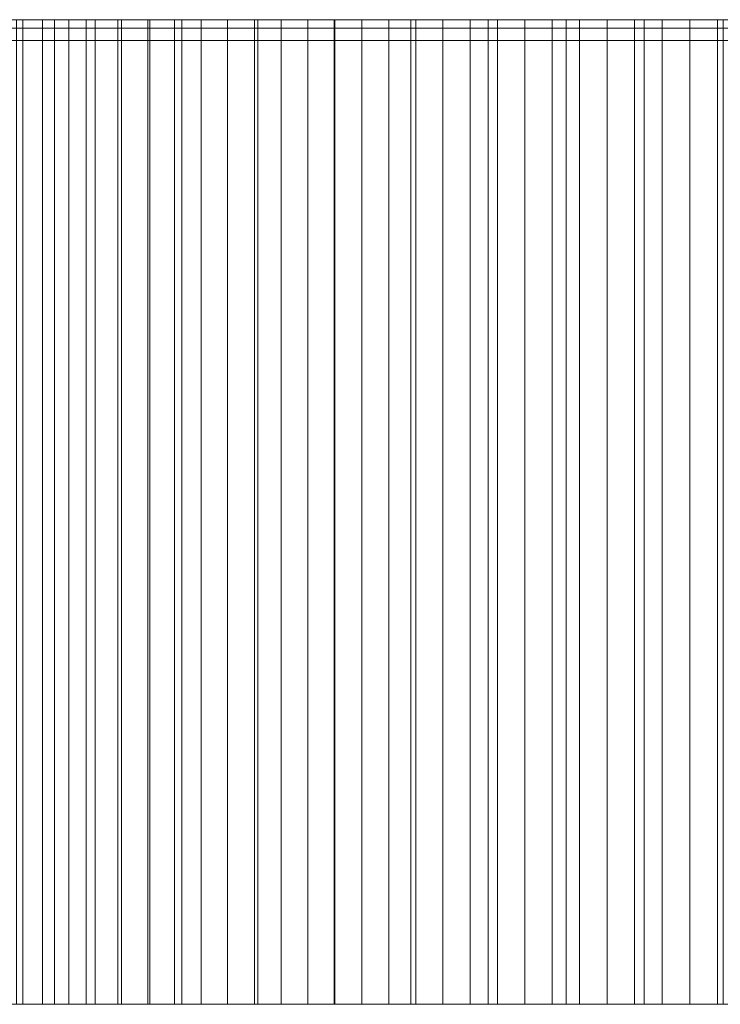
# Model space of a CAD drawing. Header units: centimetres. Extents: x -72 to 74, y -14 to 13.
# Tile 39 of 61: x 1.69 to 4.53, y 9.3 to 13.3. Entities that reach past the tile are written whole.
import ezdxf

# ---------------------------------------------------------------- set-up
doc = ezdxf.new("R2010")
doc.units = ezdxf.units.CM
doc.header["$LTSCALE"] = 2.54
doc.layers.add('Lucido design-1', color=7, linetype='Continuous')

# ---------------------------------------------------------------- blocks, each defined once
blk = doc.blocks.new('Gruppo-2-1')
at = {"color": 230, "linetype": 'Continuous', "lineweight": 9}
for points, invisible_edges in [([(-14.5734, 13.3, -57.895), (29.3447, 13.3, -58.895), (-15.5734, 13.3, -58.895), (-14.5734, 13.3, -57.895)], 13), ([(-14.5734, 13.3, -57.895), (29.3447, 13.3, -57.895), (29.3447, 13.3, -58.895), (-14.5734, 13.3, -57.895)], 12), ([(1.319, 13.3, 131.1975), (1.5738, 13.3, 131.3999), (1.7017, 13.3, 131.5003), (1.319, 13.3, 131.1975)], 13), ([(1.319, 13.3, 131.1975), (1.7017, 13.3, 131.5003), (2.1021, 13.3, 130.5432), (1.319, 13.3, 131.1975)], 15), ([(1.319, 13.3, 131.1975), (2.1021, 13.3, 130.5432), (1.995, 13.3, 130.4581), (1.319, 13.3, 131.1975)], 13), ([(1.319, 13.3, 131.1975), (1.995, 13.3, 130.4581), (1.8882, 13.3, 130.3727), (1.319, 13.3, 131.1975)], 13), ([(1.319, 13.3, 131.1975), (1.8882, 13.3, 130.3727), (1.7817, 13.3, 130.2869), (1.319, 13.3, 131.1975)], 13), ([(1.319, 13.3, 131.1975), (1.7817, 13.3, 130.2869), (1.6755, 13.3, 130.2008), (1.319, 13.3, 131.1975)], 13), ([(1.7017, 13.3, 131.5003), (1.83, 13.3, 131.6004), (1.9587, 13.3, 131.6999), (1.7017, 13.3, 131.5003)], 12), ([(1.7017, 13.3, 131.5003), (1.9587, 13.3, 131.6999), (2.3469, 13.3, 131.9958), (1.7017, 13.3, 131.5003)], 15), ([(1.7017, 13.3, 131.5003), (2.3469, 13.3, 131.9958), (2.6413, 13.3, 130.9638), (1.7017, 13.3, 131.5003)], 15), ([(1.7017, 13.3, 131.5003), (2.6413, 13.3, 130.9638), (2.5329, 13.3, 130.8803), (1.7017, 13.3, 131.5003)], 13), ([(1.7017, 13.3, 131.5003), (2.5329, 13.3, 130.8803), (2.4248, 13.3, 130.7966), (1.7017, 13.3, 131.5003)], 13), ([(1.7017, 13.3, 131.5003), (2.4248, 13.3, 130.7966), (2.317, 13.3, 130.7125), (1.7017, 13.3, 131.5003)], 13), ([(1.7017, 13.3, 131.5003), (2.317, 13.3, 130.7125), (2.2094, 13.3, 130.628), (1.7017, 13.3, 131.5003)], 13), ([(1.7017, 13.3, 131.5003), (2.2094, 13.3, 130.628), (2.1021, 13.3, 130.5432), (1.7017, 13.3, 131.5003)], 13), ([(1.9587, 13.3, 131.6999), (2.0877, 13.3, 131.799), (2.3469, 13.3, 131.9958), (1.9587, 13.3, 131.6999)], 14), ([(2.0877, 13.3, 131.799), (2.2171, 13.3, 131.8976), (2.3469, 13.3, 131.9958), (2.0877, 13.3, 131.799)], 12), ([(2.3469, 13.3, 131.9958), (2.655, 13.3, 132.2259), (3.0773, 13.3, 131.2941), (2.3469, 13.3, 131.9958)], 14), ([(2.3469, 13.3, 131.9958), (3.0773, 13.3, 131.2941), (2.9679, 13.3, 131.212), (2.3469, 13.3, 131.9958)], 13), ([(2.3469, 13.3, 131.9958), (2.9679, 13.3, 131.212), (2.8588, 13.3, 131.1296), (2.3469, 13.3, 131.9958)], 13), ([(2.3469, 13.3, 131.9958), (2.8588, 13.3, 131.1296), (2.7499, 13.3, 131.0468), (2.3469, 13.3, 131.9958)], 13), ([(2.3469, 13.3, 131.9958), (2.7499, 13.3, 131.0468), (2.6413, 13.3, 130.9638), (2.3469, 13.3, 131.9958)], 13), ([(2.655, 13.3, 132.2259), (2.9651, 13.3, 132.4535), (3.2772, 13.3, 132.6783), (2.655, 13.3, 132.2259)], 12), ([(2.655, 13.3, 132.2259), (3.2772, 13.3, 132.6783), (3.5174, 13.3, 131.619), (2.655, 13.3, 132.2259)], 15), ([(2.655, 13.3, 132.2259), (3.5174, 13.3, 131.619), (3.407, 13.3, 131.5383), (2.655, 13.3, 132.2259)], 13), ([(2.655, 13.3, 132.2259), (3.407, 13.3, 131.5383), (3.2969, 13.3, 131.4572), (2.655, 13.3, 132.2259)], 13), ([(2.655, 13.3, 132.2259), (3.2969, 13.3, 131.4572), (3.187, 13.3, 131.3758), (2.655, 13.3, 132.2259)], 13), ([(2.655, 13.3, 132.2259), (3.187, 13.3, 131.3758), (3.0773, 13.3, 131.2941), (2.655, 13.3, 132.2259)], 13), ([(3.2772, 13.3, 132.6783), (3.5911, 13.3, 132.9005), (3.907, 13.3, 133.12), (3.2772, 13.3, 132.6783)], 12), ([(3.2772, 13.3, 132.6783), (3.907, 13.3, 133.12), (4.1851, 13.3, 132.096), (3.2772, 13.3, 132.6783)], 15), ([(3.2772, 13.3, 132.6783), (4.1851, 13.3, 132.096), (4.0732, 13.3, 132.0174), (3.2772, 13.3, 132.6783)], 13), ([(3.2772, 13.3, 132.6783), (4.0732, 13.3, 132.0174), (3.9615, 13.3, 131.9384), (3.2772, 13.3, 132.6783)], 13), ([(3.2772, 13.3, 132.6783), (3.9615, 13.3, 131.9384), (3.8501, 13.3, 131.8591), (3.2772, 13.3, 132.6783)], 13), ([(3.2772, 13.3, 132.6783), (3.8501, 13.3, 131.8591), (3.739, 13.3, 131.7794), (3.2772, 13.3, 132.6783)], 13), ([(3.2772, 13.3, 132.6783), (3.739, 13.3, 131.7794), (3.6281, 13.3, 131.6994), (3.2772, 13.3, 132.6783)], 13), ([(3.2772, 13.3, 132.6783), (3.6281, 13.3, 131.6994), (3.5174, 13.3, 131.619), (3.2772, 13.3, 132.6783)], 13), ([(3.907, 13.3, 133.12), (4.2247, 13.3, 133.3368), (4.5442, 13.3, 133.5509), (3.907, 13.3, 133.12)], 12), ([(3.907, 13.3, 133.12), (4.5442, 13.3, 133.5509), (4.7481, 13.3, 132.484), (3.907, 13.3, 133.12)], 15), ([(3.907, 13.3, 133.12), (4.7481, 13.3, 132.484), (4.635, 13.3, 132.4071), (3.907, 13.3, 133.12)], 13), ([(3.907, 13.3, 133.12), (4.635, 13.3, 132.4071), (4.5222, 13.3, 132.3298), (3.907, 13.3, 133.12)], 13), ([(3.907, 13.3, 133.12), (4.5222, 13.3, 132.3298), (4.4096, 13.3, 132.2522), (3.907, 13.3, 133.12)], 13), ([(3.907, 13.3, 133.12), (4.4096, 13.3, 132.2522), (4.2972, 13.3, 132.1743), (3.907, 13.3, 133.12)], 13), ([(3.907, 13.3, 133.12), (4.2972, 13.3, 132.1743), (4.1851, 13.3, 132.096), (3.907, 13.3, 133.12)], 13), ([(-14.5734, 13.2658, 96.0359), (-2.4276, 13.2658, 126.4085), (35.8883, 13.2658, 139.5837), (-14.5734, 13.2658, 96.0359)], 15), ([(-14.5734, 13.2658, 96.0359), (35.8883, 13.2658, 139.5837), (73.3955, 13.2658, 95.1085), (-14.5734, 13.2658, 96.0359)], 15), ([(-14.5734, 13.2658, -57.895), (-14.5734, 13.2658, 96.0359), (73.3955, 13.2658, 95.1085), (-14.5734, 13.2658, -57.895)], 14), ([(-14.5734, 13.2658, -57.895), (73.3955, 13.2658, 95.1085), (73.3955, 13.2658, -57.895), (-14.5734, 13.2658, -57.895)], 9), ([(-2.4276, 13.2658, 126.4085), (-0.6924, 13.2658, 128.1313), (2.2094, 13.2658, 130.628), (-2.4276, 13.2658, 126.4085)], 15), ([(-2.4276, 13.2658, 126.4085), (2.2094, 13.2658, 130.628), (7.8882, 13.2658, 134.4246), (-2.4276, 13.2658, 126.4085)], 15), ([(-2.4276, 13.2658, 126.4085), (7.8882, 13.2658, 134.4246), (17.0709, 13.2658, 138.2874), (-2.4276, 13.2658, 126.4085)], 15), ([(-2.4276, 13.2658, 126.4085), (17.0709, 13.2658, 138.2874), (35.8883, 13.2658, 139.5837), (-2.4276, 13.2658, 126.4085)], 15), ([(-0.6924, 13.2658, 128.1313), (0.6278, 13.2658, 129.3219), (2.2094, 13.2658, 130.628), (-0.6924, 13.2658, 128.1313)], 15), ([(0.6278, 13.2658, 129.3219), (1.5695, 13.2658, 130.1144), (2.2094, 13.2658, 130.628), (0.6278, 13.2658, 129.3219)], 15), ([(1.5695, 13.2658, 130.1144), (1.6755, 13.2658, 130.2008), (1.8882, 13.2658, 130.3727), (1.5695, 13.2658, 130.1144)], 14), ([(1.5695, 13.2658, 130.1144), (1.8882, 13.2658, 130.3727), (2.2094, 13.2658, 130.628), (1.5695, 13.2658, 130.1144)], 15), ([(1.6755, 13.2658, 130.2008), (1.7817, 13.2658, 130.2869), (1.8882, 13.2658, 130.3727), (1.6755, 13.2658, 130.2008)], 12), ([(1.8882, 13.2658, 130.3727), (1.995, 13.2658, 130.4581), (2.1021, 13.2658, 130.5432), (1.8882, 13.2658, 130.3727)], 12), ([(1.8882, 13.2658, 130.3727), (2.1021, 13.2658, 130.5432), (2.2094, 13.2658, 130.628), (1.8882, 13.2658, 130.3727)], 13), ([(2.2094, 13.2658, 130.628), (2.317, 13.2658, 130.7125), (2.4248, 13.2658, 130.7966), (2.2094, 13.2658, 130.628)], 12), ([(2.2094, 13.2658, 130.628), (2.4248, 13.2658, 130.7966), (2.5329, 13.2658, 130.8803), (2.2094, 13.2658, 130.628)], 13), ([(2.2094, 13.2658, 130.628), (2.5329, 13.2658, 130.8803), (2.7499, 13.2658, 131.0468), (2.2094, 13.2658, 130.628)], 15), ([(2.2094, 13.2658, 130.628), (2.7499, 13.2658, 131.0468), (3.407, 13.2658, 131.5383), (2.2094, 13.2658, 130.628)], 15), ([(2.2094, 13.2658, 130.628), (3.407, 13.2658, 131.5383), (4.635, 13.2658, 132.4071), (2.2094, 13.2658, 130.628)], 15), ([(2.2094, 13.2658, 130.628), (4.635, 13.2658, 132.4071), (7.8882, 13.2658, 134.4246), (2.2094, 13.2658, 130.628)], 15), ([(2.5329, 13.2658, 130.8803), (2.6413, 13.2658, 130.9638), (2.7499, 13.2658, 131.0468), (2.5329, 13.2658, 130.8803)], 12), ([(2.7499, 13.2658, 131.0468), (2.8588, 13.2658, 131.1296), (3.0773, 13.2658, 131.2941), (2.7499, 13.2658, 131.0468)], 14), ([(2.7499, 13.2658, 131.0468), (3.0773, 13.2658, 131.2941), (3.407, 13.2658, 131.5383), (2.7499, 13.2658, 131.0468)], 15), ([(2.8588, 13.2658, 131.1296), (2.9679, 13.2658, 131.212), (3.0773, 13.2658, 131.2941), (2.8588, 13.2658, 131.1296)], 12), ([(3.0773, 13.2658, 131.2941), (3.187, 13.2658, 131.3758), (3.407, 13.2658, 131.5383), (3.0773, 13.2658, 131.2941)], 14), ([(3.187, 13.2658, 131.3758), (3.2969, 13.2658, 131.4572), (3.407, 13.2658, 131.5383), (3.187, 13.2658, 131.3758)], 12), ([(3.407, 13.2658, 131.5383), (3.5174, 13.2658, 131.619), (3.739, 13.2658, 131.7794), (3.407, 13.2658, 131.5383)], 14), ([(3.407, 13.2658, 131.5383), (3.739, 13.2658, 131.7794), (4.0732, 13.2658, 132.0174), (3.407, 13.2658, 131.5383)], 15), ([(3.407, 13.2658, 131.5383), (4.0732, 13.2658, 132.0174), (4.635, 13.2658, 132.4071), (3.407, 13.2658, 131.5383)], 15), ([(3.5174, 13.2658, 131.619), (3.6281, 13.2658, 131.6994), (3.739, 13.2658, 131.7794), (3.5174, 13.2658, 131.619)], 12), ([(3.739, 13.2658, 131.7794), (3.8501, 13.2658, 131.8591), (4.0732, 13.2658, 132.0174), (3.739, 13.2658, 131.7794)], 14), ([(3.8501, 13.2658, 131.8591), (3.9615, 13.2658, 131.9384), (4.0732, 13.2658, 132.0174), (3.8501, 13.2658, 131.8591)], 12), ([(4.0732, 13.2658, 132.0174), (4.1851, 13.2658, 132.096), (4.2972, 13.2658, 132.1743), (4.0732, 13.2658, 132.0174)], 12), ([(4.0732, 13.2658, 132.0174), (4.2972, 13.2658, 132.1743), (4.635, 13.2658, 132.4071), (4.0732, 13.2658, 132.0174)], 15), ([(4.2972, 13.2658, 132.1743), (4.4096, 13.2658, 132.2522), (4.635, 13.2658, 132.4071), (4.2972, 13.2658, 132.1743)], 14), ([(4.4096, 13.2658, 132.2522), (4.5222, 13.2658, 132.3298), (4.635, 13.2658, 132.4071), (4.4096, 13.2658, 132.2522)], 12), ([(-14.5734, 13.2158, 96.0359), (-2.4276, 13.2158, 126.4085), (35.8883, 13.2158, 139.5837), (-14.5734, 13.2158, 96.0359)], 15), ([(-14.5734, 13.2158, 96.0359), (35.8883, 13.2158, 139.5837), (73.3955, 13.2158, 95.1085), (-14.5734, 13.2158, 96.0359)], 15), ([(-14.5734, 13.2158, -57.895), (-14.5734, 13.2158, 96.0359), (73.3955, 13.2158, 95.1085), (-14.5734, 13.2158, -57.895)], 14), ([(-14.5734, 13.2158, -57.895), (73.3955, 13.2158, 95.1085), (73.3955, 13.2158, -57.895), (-14.5734, 13.2158, -57.895)], 9), ([(-2.4276, 13.2158, 126.4085), (-0.6924, 13.2158, 128.1313), (2.2094, 13.2158, 130.628), (-2.4276, 13.2158, 126.4085)], 15), ([(-2.4276, 13.2158, 126.4085), (2.2094, 13.2158, 130.628), (7.8882, 13.2158, 134.4246), (-2.4276, 13.2158, 126.4085)], 15), ([(-2.4276, 13.2158, 126.4085), (7.8882, 13.2158, 134.4246), (17.0709, 13.2158, 138.2874), (-2.4276, 13.2158, 126.4085)], 15), ([(-2.4276, 13.2158, 126.4085), (17.0709, 13.2158, 138.2874), (35.8883, 13.2158, 139.5837), (-2.4276, 13.2158, 126.4085)], 15), ([(-0.6924, 13.2158, 128.1313), (0.6278, 13.2158, 129.3219), (2.2094, 13.2158, 130.628), (-0.6924, 13.2158, 128.1313)], 15), ([(0.6278, 13.2158, 129.3219), (1.5695, 13.2158, 130.1144), (2.2094, 13.2158, 130.628), (0.6278, 13.2158, 129.3219)], 15), ([(1.5695, 13.2158, 130.1144), (1.6755, 13.2158, 130.2008), (1.8882, 13.2158, 130.3727), (1.5695, 13.2158, 130.1144)], 14), ([(1.5695, 13.2158, 130.1144), (1.8882, 13.2158, 130.3727), (2.2094, 13.2158, 130.628), (1.5695, 13.2158, 130.1144)], 15), ([(1.6755, 13.2158, 130.2008), (1.7817, 13.2158, 130.2869), (1.8882, 13.2158, 130.3727), (1.6755, 13.2158, 130.2008)], 12), ([(1.8882, 13.2158, 130.3727), (1.995, 13.2158, 130.4581), (2.1021, 13.2158, 130.5432), (1.8882, 13.2158, 130.3727)], 12), ([(1.8882, 13.2158, 130.3727), (2.1021, 13.2158, 130.5432), (2.2094, 13.2158, 130.628), (1.8882, 13.2158, 130.3727)], 13), ([(2.2094, 13.2158, 130.628), (2.317, 13.2158, 130.7125), (2.4248, 13.2158, 130.7966), (2.2094, 13.2158, 130.628)], 12), ([(2.2094, 13.2158, 130.628), (2.4248, 13.2158, 130.7966), (2.5329, 13.2158, 130.8803), (2.2094, 13.2158, 130.628)], 13), ([(2.2094, 13.2158, 130.628), (2.5329, 13.2158, 130.8803), (2.7499, 13.2158, 131.0468), (2.2094, 13.2158, 130.628)], 15), ([(2.2094, 13.2158, 130.628), (2.7499, 13.2158, 131.0468), (3.407, 13.2158, 131.5383), (2.2094, 13.2158, 130.628)], 15), ([(2.2094, 13.2158, 130.628), (3.407, 13.2158, 131.5383), (4.635, 13.2158, 132.4071), (2.2094, 13.2158, 130.628)], 15), ([(2.2094, 13.2158, 130.628), (4.635, 13.2158, 132.4071), (7.8882, 13.2158, 134.4246), (2.2094, 13.2158, 130.628)], 15), ([(2.5329, 13.2158, 130.8803), (2.6413, 13.2158, 130.9638), (2.7499, 13.2158, 131.0468), (2.5329, 13.2158, 130.8803)], 12), ([(2.7499, 13.2158, 131.0468), (2.8588, 13.2158, 131.1296), (3.0773, 13.2158, 131.2941), (2.7499, 13.2158, 131.0468)], 14), ([(2.7499, 13.2158, 131.0468), (3.0773, 13.2158, 131.2941), (3.407, 13.2158, 131.5383), (2.7499, 13.2158, 131.0468)], 15), ([(2.8588, 13.2158, 131.1296), (2.9679, 13.2158, 131.212), (3.0773, 13.2158, 131.2941), (2.8588, 13.2158, 131.1296)], 12), ([(3.0773, 13.2158, 131.2941), (3.187, 13.2158, 131.3758), (3.407, 13.2158, 131.5383), (3.0773, 13.2158, 131.2941)], 14), ([(3.187, 13.2158, 131.3758), (3.2969, 13.2158, 131.4572), (3.407, 13.2158, 131.5383), (3.187, 13.2158, 131.3758)], 12), ([(3.407, 13.2158, 131.5383), (3.5174, 13.2158, 131.619), (3.739, 13.2158, 131.7794), (3.407, 13.2158, 131.5383)], 14), ([(3.407, 13.2158, 131.5383), (3.739, 13.2158, 131.7794), (4.0732, 13.2158, 132.0174), (3.407, 13.2158, 131.5383)], 15), ([(3.407, 13.2158, 131.5383), (4.0732, 13.2158, 132.0174), (4.635, 13.2158, 132.4071), (3.407, 13.2158, 131.5383)], 15), ([(3.5174, 13.2158, 131.619), (3.6281, 13.2158, 131.6994), (3.739, 13.2158, 131.7794), (3.5174, 13.2158, 131.619)], 12), ([(3.739, 13.2158, 131.7794), (3.8501, 13.2158, 131.8591), (4.0732, 13.2158, 132.0174), (3.739, 13.2158, 131.7794)], 14), ([(3.8501, 13.2158, 131.8591), (3.9615, 13.2158, 131.9384), (4.0732, 13.2158, 132.0174), (3.8501, 13.2158, 131.8591)], 12), ([(4.0732, 13.2158, 132.0174), (4.1851, 13.2158, 132.096), (4.2972, 13.2158, 132.1743), (4.0732, 13.2158, 132.0174)], 12), ([(4.0732, 13.2158, 132.0174), (4.2972, 13.2158, 132.1743), (4.635, 13.2158, 132.4071), (4.0732, 13.2158, 132.0174)], 15), ([(4.2972, 13.2158, 132.1743), (4.4096, 13.2158, 132.2522), (4.635, 13.2158, 132.4071), (4.2972, 13.2158, 132.1743)], 14), ([(4.4096, 13.2158, 132.2522), (4.5222, 13.2158, 132.3298), (4.635, 13.2158, 132.4071), (4.4096, 13.2158, 132.2522)], 12), ([(-14.5734, 9.3, -57.895), (29.3447, 9.3, -58.895), (-15.5734, 9.3, -58.895), (-14.5734, 9.3, -57.895)], 13), ([(-14.5734, 9.3, -57.895), (29.3447, 9.3, -57.895), (29.3447, 9.3, -58.895), (-14.5734, 9.3, -57.895)], 12), ([(1.319, 9.3, 131.1975), (1.5738, 9.3, 131.3999), (1.7017, 9.3, 131.5003), (1.319, 9.3, 131.1975)], 13), ([(1.319, 9.3, 131.1975), (1.7017, 9.3, 131.5003), (2.1021, 9.3, 130.5432), (1.319, 9.3, 131.1975)], 15), ([(1.319, 9.3, 131.1975), (2.1021, 9.3, 130.5432), (1.995, 9.3, 130.4581), (1.319, 9.3, 131.1975)], 13), ([(1.319, 9.3, 131.1975), (1.995, 9.3, 130.4581), (1.8882, 9.3, 130.3727), (1.319, 9.3, 131.1975)], 13), ([(1.319, 9.3, 131.1975), (1.8882, 9.3, 130.3727), (1.7817, 9.3, 130.2869), (1.319, 9.3, 131.1975)], 13), ([(1.319, 9.3, 131.1975), (1.7817, 9.3, 130.2869), (1.6755, 9.3, 130.2008), (1.319, 9.3, 131.1975)], 13), ([(1.7017, 9.3, 131.5003), (1.83, 9.3, 131.6004), (1.9587, 9.3, 131.6999), (1.7017, 9.3, 131.5003)], 12), ([(1.7017, 9.3, 131.5003), (1.9587, 9.3, 131.6999), (2.3469, 9.3, 131.9958), (1.7017, 9.3, 131.5003)], 15), ([(1.7017, 9.3, 131.5003), (2.3469, 9.3, 131.9958), (2.6413, 9.3, 130.9638), (1.7017, 9.3, 131.5003)], 15), ([(1.7017, 9.3, 131.5003), (2.6413, 9.3, 130.9638), (2.5329, 9.3, 130.8803), (1.7017, 9.3, 131.5003)], 13), ([(1.7017, 9.3, 131.5003), (2.5329, 9.3, 130.8803), (2.4248, 9.3, 130.7966), (1.7017, 9.3, 131.5003)], 13), ([(1.7017, 9.3, 131.5003), (2.4248, 9.3, 130.7966), (2.317, 9.3, 130.7125), (1.7017, 9.3, 131.5003)], 13), ([(1.7017, 9.3, 131.5003), (2.317, 9.3, 130.7125), (2.2094, 9.3, 130.628), (1.7017, 9.3, 131.5003)], 13), ([(1.7017, 9.3, 131.5003), (2.2094, 9.3, 130.628), (2.1021, 9.3, 130.5432), (1.7017, 9.3, 131.5003)], 13), ([(1.9587, 9.3, 131.6999), (2.0877, 9.3, 131.799), (2.3469, 9.3, 131.9958), (1.9587, 9.3, 131.6999)], 14), ([(2.0877, 9.3, 131.799), (2.2171, 9.3, 131.8976), (2.3469, 9.3, 131.9958), (2.0877, 9.3, 131.799)], 12), ([(2.3469, 9.3, 131.9958), (2.655, 9.3, 132.2259), (3.0773, 9.3, 131.2941), (2.3469, 9.3, 131.9958)], 14), ([(2.3469, 9.3, 131.9958), (3.0773, 9.3, 131.2941), (2.9679, 9.3, 131.212), (2.3469, 9.3, 131.9958)], 13), ([(2.3469, 9.3, 131.9958), (2.9679, 9.3, 131.212), (2.8588, 9.3, 131.1296), (2.3469, 9.3, 131.9958)], 13), ([(2.3469, 9.3, 131.9958), (2.8588, 9.3, 131.1296), (2.7499, 9.3, 131.0468), (2.3469, 9.3, 131.9958)], 13), ([(2.3469, 9.3, 131.9958), (2.7499, 9.3, 131.0468), (2.6413, 9.3, 130.9638), (2.3469, 9.3, 131.9958)], 13), ([(2.655, 9.3, 132.2259), (2.9651, 9.3, 132.4535), (3.2772, 9.3, 132.6783), (2.655, 9.3, 132.2259)], 12), ([(2.655, 9.3, 132.2259), (3.2772, 9.3, 132.6783), (3.5174, 9.3, 131.619), (2.655, 9.3, 132.2259)], 15), ([(2.655, 9.3, 132.2259), (3.5174, 9.3, 131.619), (3.407, 9.3, 131.5383), (2.655, 9.3, 132.2259)], 13), ([(2.655, 9.3, 132.2259), (3.407, 9.3, 131.5383), (3.2969, 9.3, 131.4572), (2.655, 9.3, 132.2259)], 13), ([(2.655, 9.3, 132.2259), (3.2969, 9.3, 131.4572), (3.187, 9.3, 131.3758), (2.655, 9.3, 132.2259)], 13), ([(2.655, 9.3, 132.2259), (3.187, 9.3, 131.3758), (3.0773, 9.3, 131.2941), (2.655, 9.3, 132.2259)], 13), ([(3.2772, 9.3, 132.6783), (3.5911, 9.3, 132.9005), (3.907, 9.3, 133.12), (3.2772, 9.3, 132.6783)], 12), ([(3.2772, 9.3, 132.6783), (3.907, 9.3, 133.12), (4.1851, 9.3, 132.096), (3.2772, 9.3, 132.6783)], 15), ([(3.2772, 9.3, 132.6783), (4.1851, 9.3, 132.096), (4.0732, 9.3, 132.0174), (3.2772, 9.3, 132.6783)], 13), ([(3.2772, 9.3, 132.6783), (4.0732, 9.3, 132.0174), (3.9615, 9.3, 131.9384), (3.2772, 9.3, 132.6783)], 13), ([(3.2772, 9.3, 132.6783), (3.9615, 9.3, 131.9384), (3.8501, 9.3, 131.8591), (3.2772, 9.3, 132.6783)], 13), ([(3.2772, 9.3, 132.6783), (3.8501, 9.3, 131.8591), (3.739, 9.3, 131.7794), (3.2772, 9.3, 132.6783)], 13), ([(3.2772, 9.3, 132.6783), (3.739, 9.3, 131.7794), (3.6281, 9.3, 131.6994), (3.2772, 9.3, 132.6783)], 13), ([(3.2772, 9.3, 132.6783), (3.6281, 9.3, 131.6994), (3.5174, 9.3, 131.619), (3.2772, 9.3, 132.6783)], 13), ([(3.907, 9.3, 133.12), (4.2247, 9.3, 133.3368), (4.5442, 9.3, 133.5509), (3.907, 9.3, 133.12)], 12), ([(3.907, 9.3, 133.12), (4.5442, 9.3, 133.5509), (4.7481, 9.3, 132.484), (3.907, 9.3, 133.12)], 15), ([(3.907, 9.3, 133.12), (4.7481, 9.3, 132.484), (4.635, 9.3, 132.4071), (3.907, 9.3, 133.12)], 13), ([(3.907, 9.3, 133.12), (4.635, 9.3, 132.4071), (4.5222, 9.3, 132.3298), (3.907, 9.3, 133.12)], 13), ([(3.907, 9.3, 133.12), (4.5222, 9.3, 132.3298), (4.4096, 9.3, 132.2522), (3.907, 9.3, 133.12)], 13), ([(3.907, 9.3, 133.12), (4.4096, 9.3, 132.2522), (4.2972, 9.3, 132.1743), (3.907, 9.3, 133.12)], 13), ([(3.907, 9.3, 133.12), (4.2972, 9.3, 132.1743), (4.1851, 9.3, 132.096), (3.907, 9.3, 133.12)], 13)]:
    blk.add_3dface(points, dxfattribs=dict(at, invisible_edges=invisible_edges))
for points in [[(-15.5734, 13.3, -58.895), (-15.5734, 9.3, -58.895), (29.3447, 9.3, -58.895), (29.3447, 13.3, -58.895)], [(29.3447, 13.3, -57.895), (29.3447, 9.3, -57.895), (-14.5734, 9.3, -57.895), (-14.5734, 13.3, -57.895)], [(1.7017, 13.3, 131.5003), (1.7017, 9.3, 131.5003), (1.5738, 9.3, 131.3999), (1.5738, 13.3, 131.3999)], [(1.6755, 13.3, 130.2008), (1.6755, 9.3, 130.2008), (1.7817, 9.3, 130.2869), (1.7817, 13.3, 130.2869)], [(1.83, 13.3, 131.6004), (1.83, 9.3, 131.6004), (1.7017, 9.3, 131.5003), (1.7017, 13.3, 131.5003)], [(1.7817, 13.3, 130.2869), (1.7817, 9.3, 130.2869), (1.8882, 9.3, 130.3727), (1.8882, 13.3, 130.3727)], [(1.9587, 13.3, 131.6999), (1.9587, 9.3, 131.6999), (1.83, 9.3, 131.6004), (1.83, 13.3, 131.6004)], [(1.8882, 13.3, 130.3727), (1.8882, 9.3, 130.3727), (1.995, 9.3, 130.4581), (1.995, 13.3, 130.4581)], [(2.0877, 13.3, 131.799), (2.0877, 9.3, 131.799), (1.9587, 9.3, 131.6999), (1.9587, 13.3, 131.6999)], [(1.995, 13.3, 130.4581), (1.995, 9.3, 130.4581), (2.1021, 9.3, 130.5432), (2.1021, 13.3, 130.5432)], [(2.2171, 13.3, 131.8976), (2.2171, 9.3, 131.8976), (2.0877, 9.3, 131.799), (2.0877, 13.3, 131.799)], [(2.1021, 13.3, 130.5432), (2.1021, 9.3, 130.5432), (2.2094, 9.3, 130.628), (2.2094, 13.3, 130.628)], [(2.2094, 13.3, 130.628), (2.2094, 9.3, 130.628), (2.317, 9.3, 130.7125), (2.317, 13.3, 130.7125)], [(2.3469, 13.3, 131.9958), (2.3469, 9.3, 131.9958), (2.2171, 9.3, 131.8976), (2.2171, 13.3, 131.8976)], [(2.317, 13.3, 130.7125), (2.317, 9.3, 130.7125), (2.4248, 9.3, 130.7966), (2.4248, 13.3, 130.7966)], [(2.655, 13.3, 132.2259), (2.655, 9.3, 132.2259), (2.3469, 9.3, 131.9958), (2.3469, 13.3, 131.9958)], [(2.4248, 13.3, 130.7966), (2.4248, 9.3, 130.7966), (2.5329, 9.3, 130.8803), (2.5329, 13.3, 130.8803)], [(2.5329, 13.3, 130.8803), (2.5329, 9.3, 130.8803), (2.6413, 9.3, 130.9638), (2.6413, 13.3, 130.9638)], [(2.6413, 13.3, 130.9638), (2.6413, 9.3, 130.9638), (2.7499, 9.3, 131.0468), (2.7499, 13.3, 131.0468)], [(2.9651, 13.3, 132.4535), (2.9651, 9.3, 132.4535), (2.655, 9.3, 132.2259), (2.655, 13.3, 132.2259)], [(2.7499, 13.3, 131.0468), (2.7499, 9.3, 131.0468), (2.8588, 9.3, 131.1296), (2.8588, 13.3, 131.1296)], [(2.8588, 13.3, 131.1296), (2.8588, 9.3, 131.1296), (2.9679, 9.3, 131.212), (2.9679, 13.3, 131.212)], [(3.2772, 13.3, 132.6783), (3.2772, 9.3, 132.6783), (2.9651, 9.3, 132.4535), (2.9651, 13.3, 132.4535)], [(2.9679, 13.3, 131.212), (2.9679, 9.3, 131.212), (3.0773, 9.3, 131.2941), (3.0773, 13.3, 131.2941)], [(3.0773, 13.3, 131.2941), (3.0773, 9.3, 131.2941), (3.187, 9.3, 131.3758), (3.187, 13.3, 131.3758)], [(3.187, 13.3, 131.3758), (3.187, 9.3, 131.3758), (3.2969, 9.3, 131.4572), (3.2969, 13.3, 131.4572)], [(3.5911, 13.3, 132.9005), (3.5911, 9.3, 132.9005), (3.2772, 9.3, 132.6783), (3.2772, 13.3, 132.6783)], [(3.2969, 13.3, 131.4572), (3.2969, 9.3, 131.4572), (3.407, 9.3, 131.5383), (3.407, 13.3, 131.5383)], [(3.407, 13.3, 131.5383), (3.407, 9.3, 131.5383), (3.5174, 9.3, 131.619), (3.5174, 13.3, 131.619)], [(3.5174, 13.3, 131.619), (3.5174, 9.3, 131.619), (3.6281, 9.3, 131.6994), (3.6281, 13.3, 131.6994)], [(3.907, 13.3, 133.12), (3.907, 9.3, 133.12), (3.5911, 9.3, 132.9005), (3.5911, 13.3, 132.9005)], [(3.6281, 13.3, 131.6994), (3.6281, 9.3, 131.6994), (3.739, 9.3, 131.7794), (3.739, 13.3, 131.7794)], [(3.739, 13.3, 131.7794), (3.739, 9.3, 131.7794), (3.8501, 9.3, 131.8591), (3.8501, 13.3, 131.8591)], [(3.8501, 13.3, 131.8591), (3.8501, 9.3, 131.8591), (3.9615, 9.3, 131.9384), (3.9615, 13.3, 131.9384)], [(4.2247, 13.3, 133.3368), (4.2247, 9.3, 133.3368), (3.907, 9.3, 133.12), (3.907, 13.3, 133.12)], [(3.9615, 13.3, 131.9384), (3.9615, 9.3, 131.9384), (4.0732, 9.3, 132.0174), (4.0732, 13.3, 132.0174)], [(4.0732, 13.3, 132.0174), (4.0732, 9.3, 132.0174), (4.1851, 9.3, 132.096), (4.1851, 13.3, 132.096)], [(4.1851, 13.3, 132.096), (4.1851, 9.3, 132.096), (4.2972, 9.3, 132.1743), (4.2972, 13.3, 132.1743)], [(4.5442, 13.3, 133.5509), (4.5442, 9.3, 133.5509), (4.2247, 9.3, 133.3368), (4.2247, 13.3, 133.3368)], [(4.2972, 13.3, 132.1743), (4.2972, 9.3, 132.1743), (4.4096, 9.3, 132.2522), (4.4096, 13.3, 132.2522)], [(4.4096, 13.3, 132.2522), (4.4096, 9.3, 132.2522), (4.5222, 9.3, 132.3298), (4.5222, 13.3, 132.3298)], [(4.5222, 13.3, 132.3298), (4.5222, 9.3, 132.3298), (4.635, 9.3, 132.4071), (4.635, 13.3, 132.4071)], [(-14.5734, 13.2658, -57.895), (-14.5734, 13.2158, -57.895), (73.3955, 13.2158, -57.895), (73.3955, 13.2658, -57.895)], [(1.7817, 13.2658, 130.2869), (1.7817, 13.2158, 130.2869), (1.6755, 13.2158, 130.2008), (1.6755, 13.2658, 130.2008)], [(1.8882, 13.2658, 130.3727), (1.8882, 13.2158, 130.3727), (1.7817, 13.2158, 130.2869), (1.7817, 13.2658, 130.2869)], [(1.995, 13.2658, 130.4581), (1.995, 13.2158, 130.4581), (1.8882, 13.2158, 130.3727), (1.8882, 13.2658, 130.3727)], [(2.1021, 13.2658, 130.5432), (2.1021, 13.2158, 130.5432), (1.995, 13.2158, 130.4581), (1.995, 13.2658, 130.4581)], [(2.2094, 13.2658, 130.628), (2.2094, 13.2158, 130.628), (2.1021, 13.2158, 130.5432), (2.1021, 13.2658, 130.5432)], [(2.317, 13.2658, 130.7125), (2.317, 13.2158, 130.7125), (2.2094, 13.2158, 130.628), (2.2094, 13.2658, 130.628)], [(2.4248, 13.2658, 130.7966), (2.4248, 13.2158, 130.7966), (2.317, 13.2158, 130.7125), (2.317, 13.2658, 130.7125)], [(2.5329, 13.2658, 130.8803), (2.5329, 13.2158, 130.8803), (2.4248, 13.2158, 130.7966), (2.4248, 13.2658, 130.7966)], [(2.6413, 13.2658, 130.9638), (2.6413, 13.2158, 130.9638), (2.5329, 13.2158, 130.8803), (2.5329, 13.2658, 130.8803)], [(2.7499, 13.2658, 131.0468), (2.7499, 13.2158, 131.0468), (2.6413, 13.2158, 130.9638), (2.6413, 13.2658, 130.9638)], [(2.8588, 13.2658, 131.1296), (2.8588, 13.2158, 131.1296), (2.7499, 13.2158, 131.0468), (2.7499, 13.2658, 131.0468)], [(2.9679, 13.2658, 131.212), (2.9679, 13.2158, 131.212), (2.8588, 13.2158, 131.1296), (2.8588, 13.2658, 131.1296)], [(3.0773, 13.2658, 131.2941), (3.0773, 13.2158, 131.2941), (2.9679, 13.2158, 131.212), (2.9679, 13.2658, 131.212)], [(3.187, 13.2658, 131.3758), (3.187, 13.2158, 131.3758), (3.0773, 13.2158, 131.2941), (3.0773, 13.2658, 131.2941)], [(3.2969, 13.2658, 131.4572), (3.2969, 13.2158, 131.4572), (3.187, 13.2158, 131.3758), (3.187, 13.2658, 131.3758)], [(3.407, 13.2658, 131.5383), (3.407, 13.2158, 131.5383), (3.2969, 13.2158, 131.4572), (3.2969, 13.2658, 131.4572)], [(3.5174, 13.2658, 131.619), (3.5174, 13.2158, 131.619), (3.407, 13.2158, 131.5383), (3.407, 13.2658, 131.5383)], [(3.6281, 13.2658, 131.6994), (3.6281, 13.2158, 131.6994), (3.5174, 13.2158, 131.619), (3.5174, 13.2658, 131.619)], [(3.739, 13.2658, 131.7794), (3.739, 13.2158, 131.7794), (3.6281, 13.2158, 131.6994), (3.6281, 13.2658, 131.6994)], [(3.8501, 13.2658, 131.8591), (3.8501, 13.2158, 131.8591), (3.739, 13.2158, 131.7794), (3.739, 13.2658, 131.7794)], [(3.9615, 13.2658, 131.9384), (3.9615, 13.2158, 131.9384), (3.8501, 13.2158, 131.8591), (3.8501, 13.2658, 131.8591)], [(4.0732, 13.2658, 132.0174), (4.0732, 13.2158, 132.0174), (3.9615, 13.2158, 131.9384), (3.9615, 13.2658, 131.9384)], [(4.1851, 13.2658, 132.096), (4.1851, 13.2158, 132.096), (4.0732, 13.2158, 132.0174), (4.0732, 13.2658, 132.0174)], [(4.2972, 13.2658, 132.1743), (4.2972, 13.2158, 132.1743), (4.1851, 13.2158, 132.096), (4.1851, 13.2658, 132.096)], [(4.4096, 13.2658, 132.2522), (4.4096, 13.2158, 132.2522), (4.2972, 13.2158, 132.1743), (4.2972, 13.2658, 132.1743)], [(4.5222, 13.2658, 132.3298), (4.5222, 13.2158, 132.3298), (4.4096, 13.2158, 132.2522), (4.4096, 13.2658, 132.2522)], [(4.635, 13.2658, 132.4071), (4.635, 13.2158, 132.4071), (4.5222, 13.2158, 132.3298), (4.5222, 13.2658, 132.3298)]]:
    blk.add_3dface(points, dxfattribs=at)
blk = doc.blocks.new('Gruppo-3-1')
at = {"color": 230}
blk.add_blockref('Gruppo-2-1', (0, 0), dxfattribs=at)

msp = doc.modelspace()

# ---------------------------------------------------------------- block references
at = {"layer": 'Lucido design-1', "color": 230, "true_color": 0xff0066}
msp.add_blockref('Gruppo-3-1', (0, 0), dxfattribs=at)

doc.saveas('drawing.dxf')
